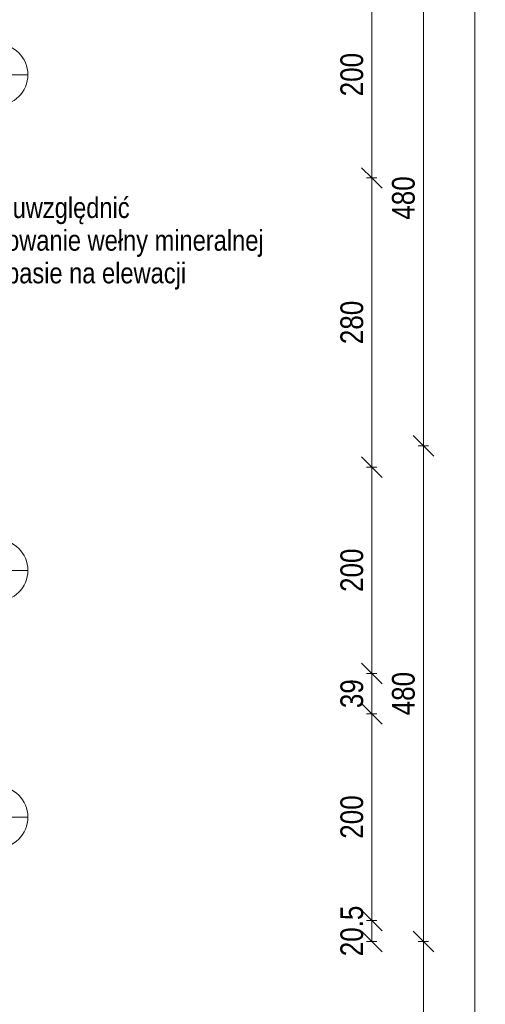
# Model space of a CAD drawing. Header units: centimetres. Extents: x -1631 to 21770, y -8842 to 3590.
# Tile 84 of 133: x 1378 to 1829, y 348 to 1301. Entities that reach past the tile are written whole.
import ezdxf

# ---------------------------------------------------------------- set-up
doc = ezdxf.new("R2010")
doc.units = ezdxf.units.CM
for name, color, linetype, lineweight in [('A-ANNO-DIMS', 211, 'Continuous', 13), ('A-ANNO-DIMS-100', 211, 'Continuous', 13), ('A-GLAZ-IDEN', 152, 'Continuous', 13), ('G-ANNO-TEXT', 231, 'Continuous', 13)]:
    doc.layers.add(name, color=color, linetype=linetype, lineweight=lineweight)
doc.styles.add('Arial Narrow_1', font='ARIALN.TTF', dxfattribs={"height": 22})
doc.styles.add('Arial Narrow_3', font='ARIALN.TTF', dxfattribs={"height": 20})
doc.styles.add('Arial_13', font='arial.ttf', dxfattribs={"height": 0.2})
doc.dimstyles.new('Diagonal_1_100__0_1_', dxfattribs={"dimscale": 30.48, "dimtxt": 22.515481, "dimasz": 0.656168, "dimexe": 0.164042, "dimexo": 0.0625, "dimgap": 0.065617, "dimtad": 1, "dimdec": 1, "dimrnd": 0.1, "dimdsep": 46, "dimtxsty": 'Arial Narrow_1', "dimblk1": 'OBLIQUE', "dimblk2": 'OBLIQUE', "dimsah": 1, "dimcen": 0.09, "dimazin": 0, "dimtfac": 1, "dimtdec": 4, "dimtix": 1, "dimtmove": 0, "dimatfit": 3, "dimfxl": 0, "dimtvp": 1, "dimtolj": 1, "dimtzin": 0, "dimarcsym": 0})

# ---------------------------------------------------------------- blocks, each defined once
blk = doc.blocks.new('DIMBLOCK9-6_piętro IV __13_80 m_ - stan projektowany')
at = {"layer": 'A-ANNO-DIMS-100', "transparency": 16777216}
for p, q in [((1818.99, 2848.33), (1808.99, 2858.33)), ((1813.99, 2848.33), (1823.99, 2848.33)), ((1818.99, 2848.33), (1813.99, 2848.33)), ((1818.99, 108.33), (1818.99, 2848.33)), ((1818.99, 2848.33), (1828.99, 2838.33)), ((1818.99, 108.33), (1808.99, 118.33)), ((1813.99, 108.33), (1823.99, 108.33)), ((1818.99, 108.33), (1813.99, 108.33)), ((1818.99, 108.33), (1828.99, 98.33))]:
    blk.add_line(p, q, dxfattribs=at)
at = {"layer": 'A-ANNO-DIMS-100', "color": 0, "transparency": 16777216, "insert": (1788.56, 1450.45), "char_height": 22, "width": 66.9031, "attachment_point": 1, "rotation": 90, "line_spacing_factor": 0.974696, "style": 'Arial Narrow_1'}
blk.add_mtext('2740', dxfattribs=at)
blk = doc.blocks.new('_Oblique')
at = {"color": 0, "linetype": 'ByBlock', "lineweight": -2}
blk.add_line((-0.5, -0.5), (0.5, 0.5), dxfattribs=at)
blk = doc.blocks.new('DIMBLOCK17-6_piętro IV __13_80 m_ - stan projektowany')
at = {"layer": 'A-ANNO-DIMS-100', "transparency": 16777216}
for p, q in [((1768.99, 408.33), (1758.99, 418.33)), ((1763.99, 408.33), (1773.99, 408.33)), ((1768.99, 408.33), (1763.99, 408.33)), ((1768.99, 108.33), (1768.99, 408.33)), ((1768.99, 408.33), (1778.99, 398.33)), ((1768.99, 108.33), (1758.99, 118.33)), ((1763.99, 108.33), (1773.99, 108.33)), ((1768.99, 108.33), (1763.99, 108.33)), ((1768.99, 108.33), (1778.99, 98.33))]:
    blk.add_line(p, q, dxfattribs=at)
at = {"layer": 'A-ANNO-DIMS-100', "color": 0, "transparency": 16777216, "insert": (1738.56, 237.42), "char_height": 22, "width": 50.1774, "attachment_point": 1, "rotation": 90, "line_spacing_factor": 0.974696, "style": 'Arial Narrow_1'}
blk.add_mtext('300', dxfattribs=at)
blk = doc.blocks.new('DIMBLOCK18-6_piętro IV __13_80 m_ - stan projektowany')
at = {"layer": 'A-ANNO-DIMS-100', "transparency": 16777216}
for p, q in [((1768.99, 888.33), (1758.99, 898.33)), ((1763.99, 888.33), (1773.99, 888.33)), ((1768.99, 888.33), (1763.99, 888.33)), ((1768.99, 408.33), (1768.99, 888.33)), ((1768.99, 888.33), (1778.99, 878.33)), ((1768.99, 408.33), (1758.99, 418.33)), ((1763.99, 408.33), (1773.99, 408.33)), ((1768.99, 408.33), (1763.99, 408.33)), ((1768.99, 408.33), (1778.99, 398.33))]:
    blk.add_line(p, q, dxfattribs=at)
at = {"layer": 'A-ANNO-DIMS-100', "color": 0, "transparency": 16777216, "insert": (1738.56, 627.42), "char_height": 22, "width": 50.1774, "attachment_point": 1, "rotation": 90, "line_spacing_factor": 0.974696, "style": 'Arial Narrow_1'}
blk.add_mtext('480', dxfattribs=at)
blk = doc.blocks.new('DIMBLOCK19-6_piętro IV __13_80 m_ - stan projektowany')
at = {"layer": 'A-ANNO-DIMS-100', "transparency": 16777216}
for p, q in [((1768.99, 1368.33), (1758.99, 1378.33)), ((1763.99, 1368.33), (1773.99, 1368.33)), ((1768.99, 1368.33), (1763.99, 1368.33)), ((1768.99, 888.33), (1768.99, 1368.33)), ((1768.99, 1368.33), (1778.99, 1358.33)), ((1768.99, 888.33), (1758.99, 898.33)), ((1763.99, 888.33), (1773.99, 888.33)), ((1768.99, 888.33), (1763.99, 888.33)), ((1768.99, 888.33), (1778.99, 878.33))]:
    blk.add_line(p, q, dxfattribs=at)
at = {"layer": 'A-ANNO-DIMS-100', "color": 0, "transparency": 16777216, "insert": (1738.56, 1107.42), "char_height": 22, "width": 50.1774, "attachment_point": 1, "rotation": 90, "line_spacing_factor": 0.974696, "style": 'Arial Narrow_1'}
blk.add_mtext('480', dxfattribs=at)
blk = doc.blocks.new('DIMBLOCK210-6_piętro IV __13_80 m_ - stan projektowany')
at = {"layer": 'A-ANNO-DIMS-100', "transparency": 16777216}
for p, q in [((1718.99, 428.83), (1708.99, 438.83)), ((1713.99, 428.83), (1723.99, 428.83)), ((1718.99, 428.83), (1713.99, 428.83)), ((1718.99, 408.33), (1718.99, 428.83)), ((1718.99, 428.83), (1728.99, 418.83)), ((1718.99, 408.33), (1708.99, 418.33)), ((1713.99, 408.33), (1723.99, 408.33)), ((1718.99, 408.33), (1713.99, 408.33)), ((1718.99, 408.33), (1728.99, 398.33))]:
    blk.add_line(p, q, dxfattribs=at)
at = {"layer": 'A-ANNO-DIMS-100', "color": 0, "transparency": 16777216, "insert": (1688.56, 394.09), "char_height": 22, "width": 58.7547, "attachment_point": 1, "rotation": 90, "line_spacing_factor": 0.974696, "style": 'Arial Narrow_1'}
blk.add_mtext('20.5', dxfattribs=at)
blk = doc.blocks.new('DIMBLOCK211-6_piętro IV __13_80 m_ - stan projektowany')
at = {"layer": 'A-ANNO-DIMS-100', "transparency": 16777216}
for p, q in [((1718.99, 628.83), (1708.99, 638.83)), ((1713.99, 628.83), (1723.99, 628.83)), ((1718.99, 628.83), (1713.99, 628.83)), ((1718.99, 428.83), (1718.99, 628.83)), ((1718.99, 628.83), (1728.99, 618.83)), ((1718.99, 428.83), (1708.99, 438.83)), ((1713.99, 428.83), (1723.99, 428.83)), ((1718.99, 428.83), (1713.99, 428.83)), ((1718.99, 428.83), (1728.99, 418.83))]:
    blk.add_line(p, q, dxfattribs=at)
at = {"layer": 'A-ANNO-DIMS-100', "color": 0, "transparency": 16777216, "insert": (1688.56, 507.92), "char_height": 22, "width": 50.1774, "attachment_point": 1, "rotation": 90, "line_spacing_factor": 0.974696, "style": 'Arial Narrow_1'}
blk.add_mtext('200', dxfattribs=at)
blk = doc.blocks.new('DIMBLOCK212-6_piętro IV __13_80 m_ - stan projektowany')
at = {"layer": 'A-ANNO-DIMS-100', "transparency": 16777216}
for p, q in [((1718.99, 667.83), (1708.99, 677.83)), ((1713.99, 667.83), (1723.99, 667.83)), ((1718.99, 667.83), (1713.99, 667.83)), ((1718.99, 628.83), (1718.99, 667.83)), ((1718.99, 667.83), (1728.99, 657.83)), ((1718.99, 628.83), (1708.99, 638.83)), ((1713.99, 628.83), (1723.99, 628.83)), ((1718.99, 628.83), (1713.99, 628.83)), ((1718.99, 628.83), (1728.99, 618.83))]:
    blk.add_line(p, q, dxfattribs=at)
at = {"layer": 'A-ANNO-DIMS-100', "color": 0, "transparency": 16777216, "insert": (1688.56, 634.39), "char_height": 22, "width": 33.4516, "attachment_point": 1, "rotation": 90, "line_spacing_factor": 0.974696, "style": 'Arial Narrow_1'}
blk.add_mtext('39', dxfattribs=at)
blk = doc.blocks.new('DIMBLOCK213-6_piętro IV __13_80 m_ - stan projektowany')
at = {"layer": 'A-ANNO-DIMS-100', "transparency": 16777216}
for p, q in [((1718.99, 867.83), (1708.99, 877.83)), ((1713.99, 867.83), (1723.99, 867.83)), ((1718.99, 867.83), (1713.99, 867.83)), ((1718.99, 667.83), (1718.99, 867.83)), ((1718.99, 867.83), (1728.99, 857.83)), ((1718.99, 667.83), (1708.99, 677.83)), ((1713.99, 667.83), (1723.99, 667.83)), ((1718.99, 667.83), (1713.99, 667.83)), ((1718.99, 667.83), (1728.99, 657.83))]:
    blk.add_line(p, q, dxfattribs=at)
at = {"layer": 'A-ANNO-DIMS-100', "color": 0, "transparency": 16777216, "insert": (1688.56, 746.92), "char_height": 22, "width": 50.1774, "attachment_point": 1, "rotation": 90, "line_spacing_factor": 0.974696, "style": 'Arial Narrow_1'}
blk.add_mtext('200', dxfattribs=at)
blk = doc.blocks.new('DIMBLOCK214-6_piętro IV __13_80 m_ - stan projektowany')
at = {"layer": 'A-ANNO-DIMS-100', "transparency": 16777216}
for p, q in [((1718.99, 1147.83), (1708.99, 1157.83)), ((1713.99, 1147.83), (1723.99, 1147.83)), ((1718.99, 1147.83), (1713.99, 1147.83)), ((1718.99, 867.83), (1718.99, 1147.83)), ((1718.99, 1147.83), (1728.99, 1137.83)), ((1718.99, 867.83), (1708.99, 877.83)), ((1713.99, 867.83), (1723.99, 867.83)), ((1718.99, 867.83), (1713.99, 867.83)), ((1718.99, 867.83), (1728.99, 857.83))]:
    blk.add_line(p, q, dxfattribs=at)
at = {"layer": 'A-ANNO-DIMS-100', "color": 0, "transparency": 16777216, "insert": (1688.56, 986.92), "char_height": 22, "width": 50.1774, "attachment_point": 1, "rotation": 90, "line_spacing_factor": 0.974696, "style": 'Arial Narrow_1'}
blk.add_mtext('280', dxfattribs=at)
blk = doc.blocks.new('DIMBLOCK215-6_piętro IV __13_80 m_ - stan projektowany')
at = {"layer": 'A-ANNO-DIMS-100', "transparency": 16777216}
for p, q in [((1718.99, 1347.83), (1708.99, 1357.83)), ((1713.99, 1347.83), (1723.99, 1347.83)), ((1718.99, 1347.83), (1713.99, 1347.83)), ((1718.99, 1147.83), (1718.99, 1347.83)), ((1718.99, 1347.83), (1728.99, 1337.83)), ((1718.99, 1147.83), (1708.99, 1157.83)), ((1713.99, 1147.83), (1723.99, 1147.83)), ((1718.99, 1147.83), (1713.99, 1147.83)), ((1718.99, 1147.83), (1728.99, 1137.83))]:
    blk.add_line(p, q, dxfattribs=at)
at = {"layer": 'A-ANNO-DIMS-100', "color": 0, "transparency": 16777216, "insert": (1688.56, 1226.92), "char_height": 22, "width": 50.1774, "attachment_point": 1, "rotation": 90, "line_spacing_factor": 0.974696, "style": 'Arial Narrow_1'}
blk.add_mtext('200', dxfattribs=at)
blk = doc.blocks.new('Okno_PG_typ 100 - metka _wys_parapetu-2491532-6_piętro IV __13_80 m_ - stan projektowany')
at = {"layer": 'A-GLAZ-IDEN'}
blk.add_line((0, -1.8946), (0, 0.3677), dxfattribs=at)
blk.add_circle((0, 0.0677), 0.3, dxfattribs=at)
at = {"layer": 'A-GLAZ-IDEN', "insert": (0.5622, -1.0037), "char_height": 0.2, "width": 0.4949, "attachment_point": 1, "rotation": 90, "line_spacing_factor": 0.936439, "style": 'Arial_13'}
blk.add_mtext('\\pt1.27,2.54,3.81,5.08,6.35,7.62,8.89,10.16,11.43,12.7,13.97,15.24,16.51,17.78,19.05,20.32,21.59,22.86,24.13,25.4,26.67,27.94,29.21,30.48,31.75,33.02,34.29,35.56,36.83,38.1,39.37,40.64;hp=', dxfattribs=at)

msp = doc.modelspace()

# ---------------------------------------------------------------- block references
at = {"layer": 'A-GLAZ-IDEN', "xscale": 99.99999999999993, "yscale": 99.99999999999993, "zscale": 99.99999999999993, "rotation": 270.0000000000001}
for p in [(1348.94, 1247.83), (1348.94, 767.83), (1348.94, 528.83)]:
    msp.add_blockref('Okno_PG_typ 100 - metka _wys_parapetu-2491532-6_piętro IV __13_80 m_ - stan projektowany', p, dxfattribs=at)

# ---------------------------------------------------------------- texts
at = {"layer": 'G-ANNO-TEXT', "color": 1, "insert": (1298.4, 1129.1), "char_height": 20, "width": 326.8, "attachment_point": 1, "line_spacing_factor": 0.949189, "style": 'Arial Narrow_3', "bg_fill": 3, "box_fill_scale": 1.25, "bg_fill_color": 256, "bg_fill_true_color": 13158600, "bg_fill_transparency": 0}
msp.add_mtext('\\pt127,254,381,508,635,762,889,1016,1143,1270,1397,1524,1651,1778,1905,2032,2159,2286,2413,2540,2667,2794,2921,3048,3175,3302,3429,3556,3683,3810,3937,4064;należy uwzględnić zastosowanie wełny mineralnej w tym pasie na elewacji', dxfattribs=at)

# ---------------------------------------------------------------- dimensions: what is measured, and where the dimension line sits
at = {"layer": 'A-ANNO-DIMS'}
for base, p1, p2, override, picture, middle in [((1818.99, 2848.33), (1813.99, 108.33), (1813.99, 2848.33), {"dimpost": '<>', "dimfxl": 2740}, 'DIMBLOCK9-6_piętro IV __13_80 m_ - stan projektowany', (1805.76, 1478.33)), ((1768.99, 1368.33), (1763.99, 888.33), (1763.99, 1368.33), {"dimpost": '<>', "dimfxl": 480}, 'DIMBLOCK19-6_piętro IV __13_80 m_ - stan projektowany', (1755.76, 1128.33)), ((1718.99, 1347.83), (1713.99, 1147.83), (1713.99, 1347.83), {"dimpost": '<>', "dimfxl": 200}, 'DIMBLOCK215-6_piętro IV __13_80 m_ - stan projektowany', (1705.76, 1247.83)), ((1718.99, 1147.83), (1713.99, 867.83), (1713.99, 1147.83), {"dimpost": '<>', "dimfxl": 280}, 'DIMBLOCK214-6_piętro IV __13_80 m_ - stan projektowany', (1705.76, 1007.83)), ((1768.99, 888.33), (1763.99, 408.33), (1763.99, 888.33), {"dimpost": '<>', "dimfxl": 480}, 'DIMBLOCK18-6_piętro IV __13_80 m_ - stan projektowany', (1755.76, 648.33)), ((1718.99, 867.83), (1713.99, 667.83), (1713.99, 867.83), {"dimpost": '<>', "dimfxl": 200}, 'DIMBLOCK213-6_piętro IV __13_80 m_ - stan projektowany', (1705.76, 767.83)), ((1718.99, 667.83), (1713.99, 628.83), (1713.99, 667.83), {"dimpost": '<>', "dimfxl": 39}, 'DIMBLOCK212-6_piętro IV __13_80 m_ - stan projektowany', (1705.76, 648.33)), ((1718.99, 628.83), (1713.99, 428.83), (1713.99, 628.83), {"dimpost": '<>', "dimfxl": 200}, 'DIMBLOCK211-6_piętro IV __13_80 m_ - stan projektowany', (1705.76, 528.83)), ((1718.99, 428.83), (1713.99, 408.33), (1713.99, 428.83), {"dimpost": '<>', "dimfxl": 20.5}, 'DIMBLOCK210-6_piętro IV __13_80 m_ - stan projektowany', (1705.76, 418.58)), ((1768.99, 408.33), (1763.99, 108.33), (1763.99, 408.33), {"dimpost": '<>', "dimfxl": 300}, 'DIMBLOCK17-6_piętro IV __13_80 m_ - stan projektowany', (1755.76, 258.33))]:
    dim = msp.add_linear_dim(base=base, p1=p1, p2=p2, angle=90, dimstyle='Diagonal_1_100__0_1_', override=override, dxfattribs=at)
    dim.commit()
    dim.dimension.update_dxf_attribs({"geometry": picture, "text_midpoint": middle})

doc.saveas('drawing.dxf')
